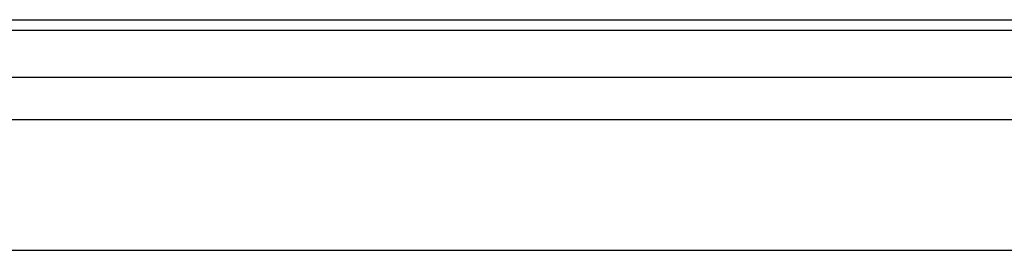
# Model space of a CAD drawing. Extents: x 0 to 286551, y -50 to 581131.
# Tile 60 of 207: x 111312 to 112711, y 560667 to 560995. Entities that reach past the tile are written whole.
import ezdxf

# ---------------------------------------------------------------- set-up
doc = ezdxf.new("R2010")
doc.units = 0
doc.header["$MEASUREMENT"] = 0
doc.layers.add('0.13', color=5, linetype='CONTINUOUS')

msp = doc.modelspace()

# ---------------------------------------------------------------- linework, layer by layer
at = {"layer": '0.13'}
for points in [[(110772.6, 560994.5), (114326.9, 560994.5)], [(110772.6, 560979.5), (114326.9, 560979.5)], [(110764.6, 560913), (114326.9, 560913)], [(110738.4, 560853), (114326.9, 560853)], [(110738.4, 560667.2), (114326.9, 560667.2)]]:
    msp.add_lwpolyline(points, dxfattribs=at)

doc.saveas('drawing.dxf')
